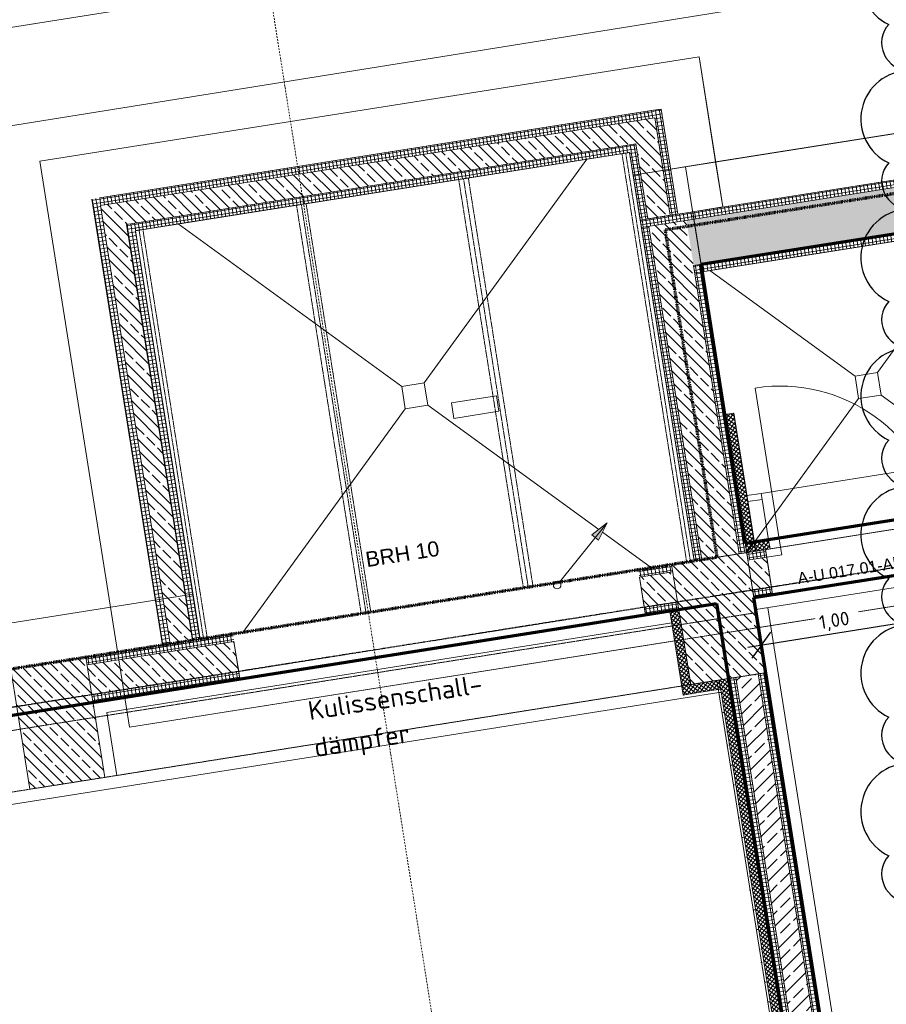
# Model space of a CAD drawing. Header units: millimetres. Extents: x 1523 to 75153, y -41886 to 10268.
# Tile 43 of 54: x 51721 to 57420, y -11880 to -5403. Entities that reach past the tile are written whole.
import ezdxf

# ---------------------------------------------------------------- set-up
doc = ezdxf.new("R2010")
doc.units = ezdxf.units.MM
for name, pattern in [('_Projekt 07 -  _  -  _  -  _  -', [7.5, 3.5, -2, 0, -2]), ('CAx_nichtHalbton', [20001.0584, 10000, -0.5292, 10000, -0.5292]), ('IMPORT-STRICHPUNKT _7_', [20, 10, -5, 0, -5]), ('IMPORT-VERDECKT _8_', [7.5, 5, -2.5]), ('Rasterlinie', [22.225, 12.7, -3.175, 3.175, -3.175]), ('Verdeckt 2x', [3.572, 2.3813, -1.1907])]:
    doc.linetypes.add(name, pattern=pattern)
for name, color, linetype, lineweight, true_color in [('10 A--Wand außen _ Verbau _Bohrpfahlwand_ _Aktuell_', 7, 'Continuous', 13, 0x656565), ('10 VSI--Wärmeschutz _veritkal_', 7, 'Continuous', 13, 0x656565), ('20 A--Bodenplatte', 7, 'Continuous', 13, 0x656565), ('30 A--Träger _ Dachkonstruktion _Gitterrost_', 7, 'IMPORT-VERDECKT _8_', 13, 0x656565), ('65 V--Straßenbegrenzungslinie', 7, 'Continuous', 13, 0x656565), ('90 A--Achsraster _1_50_', 7, 'IMPORT-STRICHPUNKT _7_', 13, 0x656565), ('G-____-REVC-OTLN', 1, 'Continuous', 25, 0xff0000), ('Neubau_10 A--Fassade Tiefgarage', 7, 'Continuous', 13, 0x656565), ('Neubau_10 A--Stütze', 7, 'Continuous', 13, 0x656565), ('Neubau_10 A--Wand außen _ Luft-_Lichtschacht', 7, 'Continuous', 13, 0x656565), ('Neubau_10 A--Wand außen _tragend_', 7, 'Continuous', 13, 0x656565), ('Neubau_10 A--Wand innen _tragend_', 7, 'Continuous', 13, 0x656565), ('Neubau_10 VSI--Wärmeschutz _veritkal_', 7, 'Continuous', 13, 0x656565), ('Neubau_20 A--Bodenplatte', 7, 'Continuous', 13, 0x656565), ('Neubau_20 A--Gründungsbelag', 7, 'Continuous', 13, 0x656565), ('Neubau_20 A--Träger _ Deckenkonstruktion', 7, 'IMPORT-VERDECKT _8_', 13, 0x656565), ('Xref_706_5_--_ÜP_-1_000_16_Übersichtsplan UG_IFC 2025_01_13_dwg', 7, 'Continuous', 13, 0x767676), ('XX', 7, 'Continuous', 18, 0x804040)]:
    doc.layers.add(name, color=color, linetype=linetype, lineweight=lineweight, true_color=true_color)
for name, color, linetype, lineweight in [('A-____-NOTE-TEXT', 7, 'Continuous', 13), ('Ax-50_BM-Bem', 7, 'Continuous', 9), ('Ax_BM-Bem', 7, 'Continuous', 9), ('Ex_LE-Trasse', 7, 'Continuous', 18), ('S-GRID-____-OTLN', 7, 'Continuous', 9), ('Text', 7, 'Continuous', 9)]:
    doc.layers.add(name, color=color, linetype=linetype, lineweight=lineweight)
doc.styles.add('Arial', font='arial.ttf', dxfattribs={"height": 75})
doc.styles.add('Arial_3', font='arial.ttf', dxfattribs={"height": 100})
doc.styles.add('ISOCPEUR', font='isocpeur.ttf', dxfattribs={"height": 125})
doc.styles.add('ISOCPEUR_2', font='isocpeur.ttf', dxfattribs={"height": 90})
doc.dimstyles.new('KI_1_8_mm_Isocpeur__cm_m__Aufrundung_auf_5_mm_ELT_Gesamtbemaßung', dxfattribs={"dimscale": 304.8, "dimtxt": 89.638306, "dimasz": 0.492126, "dimexe": 0.295276, "dimexo": 0.0625, "dimgap": 0.049213, "dimtad": 1, "dimlfac": 0.001, "dimrnd": 0.005, "dimzin": 0, "dimdsep": 46, "dimtxsty": 'ISOCPEUR_2', "dimblk1": 'OBLIQUE', "dimblk2": 'OBLIQUE', "dimsah": 1, "dimcen": 0.09, "dimdle": 0.295276, "dimadec": 0, "dimazin": 0, "dimtfac": 1, "dimtdec": 4, "dimtix": 1, "dimtmove": 0, "dimatfit": 3, "dimfxl": 0.984252, "dimfxlon": 1, "dimtvp": 1, "dimtfill": 1, "dimtolj": 1, "dimtzin": 0, "dimlwd": 25, "dimlwe": 25, "dimarcsym": 2})
pattern_1 = [(5.336, (0, 0), (-2.324905, 24.891662), []), (95.336, (0, 0), (24.891662, 2.324905), [])]
pattern_2 = [(221.336, (0, 0), (-99.07104, 112.6274), []), (221.336, (33.02, -37.54), (-99.07104, 112.6274), []), (221.336, (66.05, -75.08), (-99.07104, 112.6274), [75, -25])]
pattern_3 = [(275.336, (0, 0), (24.891662, 2.324905), []), (5.336, (0, 0), (-2.324905, 24.891662), [])]
pattern_4 = [(50.336, (0, 0), (-15.396015, 12.765685), []), (140.336, (0, 0), (12.765685, 15.396015), [])]
pattern_5 = [(320.336, (0, 0), (12.765685, 15.396015), []), (50.336, (0, 0), (-15.396015, 12.765685), [])]

# ---------------------------------------------------------------- blocks, each defined once
blk = doc.blocks.new('ELT_Leerrohr_Steigepfeil 1_50 - Anfang rauf-28785750-SuD_-1UG gesamt Plot  - Blatt 2')
at = {"layer": 'Ex_LE-Trasse'}
blk.add_circle((0, 0), 25.1, dxfattribs=at)
blk = doc.blocks.new('Xref_706_5_--_ÜP_-1_000_11_Übersichtsplan UG_IFC 2024_09_30_dwg_Leere Fensteröffnung 27_4-41960546-SuD_-1UG gesamt Plot  - Blatt 2')
at = {"layer": 'Neubau_10 A--Wand außen _tragend_', "color": 9, "true_color": 0xcbcbcb}
blk.add_line((-1350, 0), (1350, 0), dxfattribs=at)
at = {"layer": 'Neubau_10 A--Wand außen _tragend_', "color": 9, "true_color": 0xcbcbcb, "flags": 128}
blk.add_lwpolyline([(1350, 50), (1350, 250), (1350, 300), (-1350, 300), (-1350, 250), (-1350, 50)], dxfattribs=at)
blk = doc.blocks.new('Xref_706_5_--_ÜP_-1_000_11_Übersichtsplan UG_IFC 2024_09_30_dwg_Eingang 02 1-Fl 27-41960547-SuD_-1UG gesamt Plot  - Blatt 2')
at = {"layer": 'Neubau_10 A--Wand außen _tragend_', "color": 9, "true_color": 0xcbcbcb}
blk.add_line((530, 0), (530, 1060), dxfattribs=at)
at = {"layer": 'Neubau_10 A--Wand außen _tragend_', "color": 9, "true_color": 0xcbcbcb, "flags": 128}
for points in [[(-630, -50), (-530, -50), (-530, -40), (-530, 0), (-630, 0), (-630, -50), (-630, 0), (-630, -50), (-630, -250), (-630, -300)], [(630, -50), (530, -50), (530, -40), (530, 0), (630, 0), (630, -50), (630, 0), (630, -50), (630, -250), (630, -300)]]:
    blk.add_lwpolyline(points, dxfattribs=at)
at = {"layer": 'Neubau_10 A--Wand außen _tragend_', "color": 9, "true_color": 0xcbcbcb}
blk.add_arc((530, 0), 1060, 90, 180, dxfattribs=at)
blk = doc.blocks.new('Xref_706_5_--_ÜP_-1_000_11_Übersichtsplan UG_IFC 2024_09_30_dwg_Standard-Rastermarker_7-41960560-SuD_-1UG gesamt Plot  - Blatt 2')
at = {"layer": '90 A--Achsraster _1_50_', "color": 9, "true_color": 0xcbcbcb}
blk.add_line((38626.4, 0), (93805.6, 0), dxfattribs=at)
blk = doc.blocks.new('Xref_706_5_--_ÜP_-1_000_11_Übersichtsplan UG_IFC 2024_09_30_dwg_Standard-Rastermarker_12-V5-SuD_-1UG gesamt Plot  - Blatt 2')
at = {"layer": '90 A--Achsraster _1_50_', "color": 9, "true_color": 0xcbcbcb}
blk.add_line((0, 0), (28500, 0), dxfattribs=at)
blk = doc.blocks.new('Xref_706_5_--_ÜP_-1_000_16_Übersichtsplan UG_IFC 2025_01_13_dwg-35469238-SuD_-1UG gesamt Plot  - Blatt 2')
at = {"layer": '10 VSI--Wärmeschutz _veritkal_', "true_color": 0xcbcbcb}
h = blk.add_hatch(dxfattribs=at)
h.set_pattern_fill('FP_8', color=9, style=0, pattern_type=2)
h.set_pattern_definition(pattern_4)
h.paths.add_polyline_path([(11528.3, -33550.1), (11522.7, -33490.4), (7589.9, -33857.7), (7659.2, -33911.5), (11518.9, -33551)])
h = blk.add_hatch(dxfattribs=at)
h.set_pattern_fill('FP_7', color=9, style=0, pattern_type=2)
h.set_pattern_definition([(86.336, (0, 0), (-86.42598, 5.5344), [0, -50]), (86.336, (-41.615, 27.72), (-86.42598, 5.53439), [0, -50])])
h.paths.add_polyline_path([(11529.7, -33565.1), (11528.3, -33550.1), (7659.2, -33911.5), (7676.5, -33925), (11528.2, -33565.2)])
h = blk.add_hatch(dxfattribs=at)
h.set_pattern_fill('FP_8', color=9, style=0, pattern_type=2)
h.set_pattern_definition(pattern_4)
h.paths.add_polyline_path([(6770.1, -33683.2), (6764.5, -33623.5), (5848.5, -33709.1), (5854.1, -33768.8), (6750.4, -33685.1)])
h = blk.add_hatch(dxfattribs=at)
h.set_pattern_fill('FP_8', color=9, style=0, pattern_type=2)
h.set_pattern_definition(pattern_4)
h.paths.add_polyline_path([(7659.2, -33911.5), (7589.9, -33857.7), (7595.4, -33917.5), (7655.2, -33911.9)])
h = blk.add_hatch(dxfattribs=at)
h.set_pattern_fill('FP_9', color=9, style=0, pattern_type=2)
h.set_pattern_definition(pattern_5)
h.paths.add_polyline_path([(7672.8, -34101.1), (7655.2, -33911.9), (7595.4, -33917.5), (7613.1, -34106.7), (7646.9, -34103.5)])
h = blk.add_hatch(dxfattribs=at)
h.set_pattern_fill('FP_11', color=9, style=0, pattern_type=2)
h.set_pattern_definition([(230.336, (0, 0), (-15.396015, 12.765685), []), (320.336, (0, 0), (12.765685, 15.396015), [])])
h.paths.add_polyline_path([(7678.4, -34160.8), (7672.8, -34101.1), (7115.3, -34153.2), (7120.8, -34212.9), (7669, -34161.7)])
at = {"layer": 'Neubau_10 A--Fassade Tiefgarage', "true_color": 0xcbcbcb}
h = blk.add_hatch(dxfattribs=at)
h.set_pattern_fill('FP_9', color=9, style=0, pattern_type=2)
h.set_pattern_definition(pattern_5)
h.paths.add_polyline_path([(6764.5, -33623.5), (6755.7, -33528.9), (6695.9, -33534.5), (6704.7, -33629.1), (6754.2, -33624.4)])
at = {"layer": 'Neubau_10 A--Stütze', "true_color": 0xcbcbcb}
h = blk.add_hatch(dxfattribs=at)
h.set_pattern_fill('FP_6', color=9, style=0, pattern_type=2)
h.set_pattern_definition(pattern_2)
h.paths.add_polyline_path([(7613.1, -34106.7), (7566.6, -33608.8), (6770.1, -33683.2), (6816.6, -34181.1), (7583.1, -34109.5)])
h = blk.add_hatch(dxfattribs=at)
h.set_pattern_fill('FP_6', color=9, style=0, pattern_type=2)
h.set_pattern_definition(pattern_2)
h.paths.add_polyline_path([(8022.3, -38487.6), (7975.8, -37989.8), (7179.3, -38064.2), (7225.8, -38562), (7524.5, -38534.1)])
at = {"layer": 'Neubau_10 A--Wand außen _ Luft-_Lichtschacht', "true_color": 0xcbcbcb}
h = blk.add_hatch(dxfattribs=at)
h.set_pattern_fill('FP_5', color=9, style=0, pattern_type=2)
h.set_pattern_definition(pattern_3)
h.paths.add_polyline_path([(4588.2, -34194.6), (3005.1, -17246.3), (2954.6, -17243.1), (4542.5, -34242.8), (4587.1, -34195.7)])
h = blk.add_hatch(dxfattribs=at)
h.set_pattern_fill('FP_6', color=9, style=0, pattern_type=2)
h.set_pattern_definition(pattern_2)
h.paths.add_polyline_path([(4862.5, -33905.4), (3308.2, -17265.7), (3005.1, -17246.3), (4564.3, -33939.5), (4855.9, -33912.2), (4860.6, -33907.4)])
h = blk.add_hatch(dxfattribs=at)
h.set_pattern_fill('FP_5', color=9, style=0, pattern_type=2)
h.set_pattern_definition(pattern_3)
h.paths.add_polyline_path([(4908.2, -33857.1), (3358.7, -17269), (3308.2, -17265.8), (4862.5, -33905.4), (4908.2, -33857.1)])
h = blk.add_hatch(dxfattribs=at)
h.set_pattern_fill('FP_6', color=9, style=0, pattern_type=2)
h.set_pattern_definition(pattern_2)
h.paths.add_polyline_path([(6798, -33981.9), (6774.7, -33733), (4863, -33911.6), (4886.3, -34160.5), (6758.5, -33985.6)])
h = blk.add_hatch(dxfattribs=at)
h.set_pattern_fill('FP_1', color=9, style=0, pattern_type=2)
h.set_pattern_definition(pattern_1)
h.paths.add_polyline_path([(6774.7, -33733), (6770.1, -33683.2), (4908.2, -33857.1), (4912.8, -33906.9), (6766.8, -33733.8)])
h = blk.add_hatch(dxfattribs=at)
h.set_pattern_fill('FP_5', color=9, style=0, pattern_type=2)
h.set_pattern_definition(pattern_3)
h.paths.add_polyline_path([(4912.8, -33906.9), (4908.2, -33857.1), (4862.5, -33905.4), (4863.1, -33911.6), (4904.9, -33907.7)])
h = blk.add_hatch(dxfattribs=at)
h.set_pattern_fill('FP_6', color=9, style=0, pattern_type=2)
h.set_pattern_definition(pattern_2)
h.paths.add_polyline_path([(4855.9, -33912.2), (4564.3, -33939.5), (4587.6, -34188.4), (4594.7, -34187.7), (4823.5, -33946.4)])
h = blk.add_hatch(dxfattribs=at)
h.set_pattern_fill('FP_6', color=9, style=0, pattern_type=2)
h.set_pattern_definition(pattern_2)
h.paths.add_polyline_path([(4886.3, -34160.5), (4863, -33911.6), (4855.9, -33912.2), (4594.7, -34187.7), (4846.9, -34164.2)])
h = blk.add_hatch(dxfattribs=at)
h.set_pattern_fill('FP_1', color=9, style=0, pattern_type=2)
h.set_pattern_definition(pattern_1)
h.paths.add_polyline_path([(4523.9, -34043.7), (4519.2, -33993.9), (3872, -34054.4), (3876.6, -34104.2), (4073.5, -34085.8)])
h = blk.add_hatch(dxfattribs=at)
h.set_pattern_fill('FP_1', color=9, style=0, pattern_type=2)
h.set_pattern_definition(pattern_1)
h.paths.add_polyline_path([(6802.6, -34031.7), (6798, -33981.9), (4594.7, -34187.7), (4588.2, -34194.6), (4592.2, -34238.2), (6797.2, -34032.2)])
h = blk.add_hatch(dxfattribs=at)
h.set_pattern_fill('FP_1', color=9, style=0, pattern_type=2)
h.set_pattern_definition(pattern_1)
h.paths.add_polyline_path([(3876.6, -34104.2), (3872, -34054.4), (3822.2, -34059), (3869.2, -34098)])
h = blk.add_hatch(dxfattribs=at)
h.set_pattern_fill('FP_1', color=9, style=0, pattern_type=2)
h.set_pattern_definition(pattern_1)
h.paths.add_polyline_path([(3876.6, -34104.2), (3822.2, -34059), (3826.8, -34108.8), (3868.7, -34104.9)])
h = blk.add_hatch(dxfattribs=at)
h.set_pattern_fill('FP_6', color=9, style=0, pattern_type=2)
h.set_pattern_definition(pattern_2)
h.paths.add_polyline_path([(4537.8, -34193), (4523.9, -34043.7), (4026, -34090.2), (4039.9, -34239.6), (4514.2, -34195.3)])
h = blk.add_hatch(dxfattribs=at)
h.set_pattern_fill('FP_5', color=9, style=0, pattern_type=2)
h.set_pattern_definition(pattern_3)
h.paths.add_polyline_path([(4219.8, -37778.2), (3876.6, -34104.2), (3826.8, -34108.8), (4170, -37782.8), (4196.1, -37780.4)])
h = blk.add_hatch(dxfattribs=at)
h.set_pattern_fill('FP_6', color=9, style=0, pattern_type=2)
h.set_pattern_definition(pattern_2)
h.paths.add_polyline_path([(4039.9, -34239.6), (4026, -34090.2), (3876.6, -34104.2), (4029.7, -34231.1)])
h = blk.add_hatch(dxfattribs=at)
h.set_pattern_fill('FP_6', color=9, style=0, pattern_type=2)
h.set_pattern_definition(pattern_2)
h.paths.add_polyline_path([(4039.9, -34239.6), (3876.6, -34104.2), (3890.6, -34253.5), (4016.3, -34241.8)])
h = blk.add_hatch(dxfattribs=at)
h.set_pattern_fill('FP_1', color=9, style=0, pattern_type=2)
h.set_pattern_definition(pattern_1)
h.paths.add_polyline_path([(4542.5, -34242.8), (4537.8, -34193), (4089.7, -34234.9), (4094.3, -34284.7), (4542.4, -34242.8)])
h = blk.add_hatch(dxfattribs=at)
h.set_pattern_fill('FP_5', color=9, style=0, pattern_type=2)
h.set_pattern_definition(pattern_3)
h.paths.add_polyline_path([(4592.2, -34238.2), (4588.2, -34194.6), (4542.5, -34242.8), (4591.5, -34238.2)])
h = blk.add_hatch(dxfattribs=at)
h.set_pattern_fill('FP_6', color=9, style=0, pattern_type=2)
h.set_pattern_definition(pattern_2)
h.paths.add_polyline_path([(4355.2, -37614.9), (4039.9, -34239.6), (3890.6, -34253.5), (4205.8, -37628.8), (4347.3, -37615.6)])
h = blk.add_hatch(dxfattribs=at)
h.set_pattern_fill('FP_1', color=9, style=0, pattern_type=2)
h.set_pattern_definition(pattern_1)
h.paths.add_polyline_path([(4094.3, -34284.7), (4089.7, -34234.9), (4039.9, -34239.6), (4086.9, -34278.5)])
h = blk.add_hatch(dxfattribs=at)
h.set_pattern_fill('FP_1', color=9, style=0, pattern_type=2)
h.set_pattern_definition(pattern_1)
h.paths.add_polyline_path([(4094.3, -34284.7), (4039.9, -34239.6), (4044.6, -34289.3), (4086.5, -34285.4)])
h = blk.add_hatch(dxfattribs=at)
h.set_pattern_fill('FP_5', color=9, style=0, pattern_type=2)
h.set_pattern_definition(pattern_3)
h.paths.add_polyline_path([(4400.3, -37560.4), (4094.3, -34284.7), (4044.6, -34289.3), (4350.5, -37565.1), (4358.4, -37564.3)])
h = blk.add_hatch(dxfattribs=at)
h.set_pattern_fill('FP_6', color=9, style=0, pattern_type=2)
h.set_pattern_definition(pattern_2)
h.paths.add_polyline_path([(7127.2, -37506.6), (7113.2, -37357.2), (4355.2, -37614.9), (4369.1, -37764.2), (7111.1, -37508.1)])
h = blk.add_hatch(dxfattribs=at)
h.set_pattern_fill('FP_1', color=9, style=0, pattern_type=2)
h.set_pattern_definition(pattern_1)
h.paths.add_polyline_path([(7113.2, -37357.2), (7108.6, -37307.5), (4400.3, -37560.4), (4405, -37610.2), (7071, -37361.2)])
h = blk.add_hatch(dxfattribs=at)
h.set_pattern_fill('FP_1', color=9, style=0, pattern_type=2)
h.set_pattern_definition(pattern_1)
h.paths.add_polyline_path([(7131.8, -37556.4), (7127.2, -37506.6), (4219.8, -37778.2), (4224.4, -37827.9), (7124, -37557.1)])
h = blk.add_hatch(dxfattribs=at)
h.set_pattern_fill('FP_1', color=9, style=0, pattern_type=2)
h.set_pattern_definition(pattern_1)
h.paths.add_polyline_path([(4400.3, -37560.4), (4350.5, -37565.1), (4355.2, -37614.9), (4394.1, -37567.9)])
h = blk.add_hatch(dxfattribs=at)
h.set_pattern_fill('FP_1', color=9, style=0, pattern_type=2)
h.set_pattern_definition(pattern_1)
h.paths.add_polyline_path([(4405, -37610.2), (4400.3, -37560.4), (4355.2, -37614.9), (4397.1, -37610.9)])
h = blk.add_hatch(dxfattribs=at)
h.set_pattern_fill('FP_6', color=9, style=0, pattern_type=2)
h.set_pattern_definition(pattern_2)
h.paths.add_polyline_path([(4355.2, -37614.9), (4205.8, -37628.8), (4219.8, -37778.2), (4346.7, -37625.1)])
h = blk.add_hatch(dxfattribs=at)
h.set_pattern_fill('FP_6', color=9, style=0, pattern_type=2)
h.set_pattern_definition(pattern_2)
h.paths.add_polyline_path([(4369.1, -37764.2), (4355.2, -37614.9), (4219.8, -37778.2), (4345.5, -37766.4)])
h = blk.add_hatch(dxfattribs=at)
h.set_pattern_fill('FP_1', color=9, style=0, pattern_type=2)
h.set_pattern_definition(pattern_1)
h.paths.add_polyline_path([(4219.8, -37778.2), (4170, -37782.8), (4174.6, -37832.6), (4213.6, -37785.6)])
h = blk.add_hatch(dxfattribs=at)
h.set_pattern_fill('FP_1', color=9, style=0, pattern_type=2)
h.set_pattern_definition(pattern_1)
h.paths.add_polyline_path([(4224.4, -37827.9), (4219.8, -37778.2), (4174.6, -37832.6), (4216.5, -37828.7)])
at = {"layer": 'Neubau_10 A--Wand außen _tragend_', "true_color": 0xcbcbcb}
h = blk.add_hatch(dxfattribs=at)
h.set_pattern_fill('FP_6', color=9, style=0, pattern_type=2)
h.set_pattern_definition(pattern_2)
h.paths.add_polyline_path([(7019, -33660), (7007.4, -33535.5), (6808.2, -33554.1), (6819.8, -33678.6), (6848.9, -33675.9)])
h = blk.add_hatch(dxfattribs=at)
h.set_pattern_fill('FP_5', color=9, style=0, pattern_type=2)
h.set_pattern_definition(pattern_3)
h.paths.add_polyline_path([(7068.8, -33655.3), (7057.1, -33530.9), (7007.4, -33535.5), (7019, -33660)])
h = blk.add_hatch(dxfattribs=at)
h.set_pattern_fill('FP_5', color=9, style=0, pattern_type=2)
h.set_pattern_definition(pattern_3)
h.paths.add_polyline_path([(6819.8, -33678.6), (6808.2, -33554.1), (6758.4, -33558.8), (6770.1, -33683.2), (6800.1, -33680.4)])
h = blk.add_hatch(dxfattribs=at)
h.set_pattern_fill('FP_5', color=9, style=0, pattern_type=2)
h.set_pattern_definition(pattern_3)
h.paths.add_polyline_path([(6887, -34397.5), (6866.4, -34176.4), (6816.6, -34181.1), (6837.2, -34402.2), (6852, -34400.8)])
h = blk.add_hatch(dxfattribs=at)
h.set_pattern_fill('FP_6', color=9, style=0, pattern_type=2)
h.set_pattern_definition(pattern_2)
h.paths.add_polyline_path([(7086.1, -34378.9), (7065.5, -34157.8), (6866.4, -34176.4), (6887, -34397.5), (7051.1, -34382.2)])
h = blk.add_hatch(dxfattribs=at)
h.set_pattern_fill('FP_5', color=9, style=0, pattern_type=2)
h.set_pattern_definition(pattern_3)
h.paths.add_polyline_path([(7135.9, -34374.3), (7115.3, -34153.2), (7065.5, -34157.8), (7086.1, -34378.9)])
h = blk.add_hatch(dxfattribs=at)
h.set_pattern_fill('FP_5', color=9, style=0, pattern_type=2)
h.set_pattern_definition(pattern_3)
h.paths.add_polyline_path([(7229.1, -38059.5), (7138.1, -37085.8), (7088.3, -37090.5), (7179.3, -38064.2)])
h = blk.add_hatch(dxfattribs=at)
h.set_pattern_fill('FP_6', color=9, style=0, pattern_type=2)
h.set_pattern_definition(pattern_2)
h.paths.add_polyline_path([(7428.2, -38040.9), (7337.2, -37067.2), (7138.1, -37085.8), (7229.1, -38059.5), (7307.9, -38052.1)])
h = blk.add_hatch(dxfattribs=at)
h.set_pattern_fill('FP_5', color=9, style=0, pattern_type=2)
h.set_pattern_definition(pattern_3)
h.paths.add_polyline_path([(7478, -38036.3), (7387, -37062.6), (7337.2, -37067.2), (7428.2, -38040.9)])
at = {"layer": 'Neubau_10 A--Wand innen _tragend_', "true_color": 0xcbcbcb}
h = blk.add_hatch(dxfattribs=at)
h.set_pattern_fill('FP_1', color=9, style=0, pattern_type=2)
h.set_pattern_definition(pattern_1)
h.paths.add_polyline_path([(11504.1, -33291.3), (11499.5, -33241.5), (7566.6, -33608.8), (7571.2, -33658.6), (11496.3, -33292)])
h = blk.add_hatch(dxfattribs=at)
h.set_pattern_fill('FP_2', color=9, style=0, pattern_type=2)
h.set_pattern_definition([(131.336, (0, 0), (90.1019, 79.25683), []), (131.336, (-45.05, -39.63), (90.1019, 79.25683), [90, -30])])
h.paths.add_polyline_path([(11518.1, -33440.6), (11504.1, -33291.3), (7571.2, -33658.6), (7585.2, -33808), (11494.4, -33442.8)])
h = blk.add_hatch(dxfattribs=at)
h.set_pattern_fill('FP_1', color=9, style=0, pattern_type=2)
h.set_pattern_definition(pattern_1)
h.paths.add_polyline_path([(11522.7, -33490.4), (11518.1, -33440.6), (7585.2, -33808), (7589.9, -33857.7), (11522.7, -33490.4)])
at = {"color": 7, "lineweight": 13, "true_color": 0xefefef, "flags": 128}
blk.add_lwpolyline([(5765.8, -35549.5), (5738.5, -35250), (5635.4, -35259.4), (5662.7, -35558.9)], close=True, dxfattribs=at)
at = {"layer": '10 A--Wand außen _ Verbau _Bohrpfahlwand_ _Aktuell_', "color": 9, "true_color": 0xcbcbcb, "flags": 128}
blk.add_lwpolyline([(3970, -48544), (2548.4, -33324.9), (3954.2, -48374.8)], dxfattribs=at)
at = {"layer": '10 VSI--Wärmeschutz _veritkal_', "color": 9, "true_color": 0xcbcbcb, "flags": 128}
for points in [[(7676.5, -33925), (11529.7, -33565.1), (11528.3, -33550.1), (11522.7, -33490.4), (7589.9, -33857.7), (7595.4, -33917.5), (7659.2, -33911.5), (11528.3, -33550.1)], [(7115.3, -34153.2), (7120.8, -34212.9), (7678.4, -34160.8), (7672.8, -34101.1), (7655.2, -33911.9), (7595.4, -33917.5), (7596.8, -33932.4), (7676.5, -33925), (7596.8, -33932.4)]]:
    blk.add_lwpolyline(points, dxfattribs=at)
blk.add_lwpolyline([(5854.1, -33768.8), (6770.1, -33683.2), (6764.5, -33623.5), (5848.5, -33709.1)], close=True, dxfattribs=at)
at = {"layer": '20 A--Bodenplatte', "color": 9, "true_color": 0xcbcbcb, "flags": 128}
for points in [[(6802.6, -34031.7), (4243.8, -34270.7), (4211.2, -33922.2), (2651.5, -17223.7)], [(6770.1, -33683.2), (4211.2, -33922.2), (4908.2, -33857.1), (3358.7, -17269)], [(5753.4, -17422.3), (6615, -26647.2), (6117.2, -26693.7), (6414.8, -29879.8), (6912.6, -29833.3), (7657.6, -37808.6), (3903.9, -38159.2), (3495.6, -33788.2), (4192.6, -33723.1), (4243.8, -34270.7), (4094.3, -34284.7), (4400.3, -37560.4), (7108.6, -37307.5), (6414.8, -29879.8), (6713.5, -29851.9), (6415.9, -26665.8), (6117.2, -26693.7), (5248.2, -17390)]]:
    blk.add_lwpolyline(points, dxfattribs=at)
at = {"layer": '30 A--Träger _ Dachkonstruktion _Gitterrost_', "color": 9, "true_color": 0xcbcbcb}
for p, q in [((4096.7, -34309.6), (6804.9, -34056.6)), ((4197.1, -35384.9), (6905.3, -35131.9)), ((4297.5, -36460.2), (7005.8, -36207.3)), ((4398, -37535.5), (7106.4, -37284.6))]:
    blk.add_line(p, q, dxfattribs=at)
at = {"layer": '30 A--Träger _ Dachkonstruktion _Gitterrost_', "color": 9, "true_color": 0xcbcbcb, "flags": 128}
for points in [[(6802.6, -34031.7), (4094.3, -34284.7), (4099, -34334.5), (6807.2, -34081.5)], [(6902.3, -35100.1), (4194.1, -35353), (4200.1, -35416.8), (6908.3, -35163.8)], [(7002.8, -36175.4), (4294.6, -36428.4), (4300.5, -36492.1), (7008.7, -36239.1)], [(7104.1, -37259.7), (4395.7, -37510.6), (4400.3, -37560.4), (7108.7, -37309.5)]]:
    blk.add_lwpolyline(points, close=True, dxfattribs=at)
at = {"layer": '65 V--Straßenbegrenzungslinie', "color": 9, "true_color": 0xcbcbcb}
blk.add_line((1637.4, -17158.8), (6880.7, -72106), dxfattribs=at)
at = {"layer": 'Neubau_10 A--Fassade Tiefgarage', "color": 9, "true_color": 0xcbcbcb}
for p, q in [((6704.7, -33629.1), (6695.9, -33534.5)), ((6427.1, -33559.6), (6435.9, -33654.2))]:
    blk.add_line(p, q, dxfattribs=at)
at = {"layer": 'Neubau_10 A--Fassade Tiefgarage', "color": 9, "true_color": 0xcbcbcb, "flags": 128}
for points in [[(5379.6, -22775.2), (6275.7, -32368.5), (6387.3, -33563.3), (6427.1, -33559.6), (6695.9, -33534.5), (6755.7, -33528.9), (6644.1, -32334.1), (6584.3, -32339.7), (6315.5, -32364.8), (6275.7, -32368.5)], [(6387.3, -33563.3), (6396.1, -33657.9), (6435.9, -33654.2), (6704.7, -33629.1), (6764.5, -33623.5), (6755.7, -33528.9)]]:
    blk.add_lwpolyline(points, dxfattribs=at)
at = {"layer": 'Neubau_10 A--Stütze', "color": 9, "true_color": 0xcbcbcb, "flags": 128}
blk.add_lwpolyline([(6819.8, -33678.6), (6770.1, -33683.2), (6816.6, -34181.1), (7613.1, -34106.7), (7566.6, -33608.8), (7019, -33660)], dxfattribs=at)
blk.add_lwpolyline([(8022.3, -38487.6), (7975.8, -37989.8), (7179.3, -38064.2), (7225.8, -38562)], close=True, dxfattribs=at)
at = {"layer": 'Neubau_10 A--Wand außen _ Luft-_Lichtschacht', "color": 9, "true_color": 0xcbcbcb}
blk.add_line((4174.6, -37832.6), (7131.8, -37556.4), dxfattribs=at)
at = {"layer": 'Neubau_10 A--Wand außen _ Luft-_Lichtschacht', "color": 9, "true_color": 0xcbcbcb, "flags": 128}
for points in [[(4523.9, -34043.7), (3876.6, -34104.2), (4219.8, -37778.2), (7127.2, -37506.6), (7113.2, -37357.2), (7108.6, -37307.5), (4400.3, -37560.4), (4094.3, -34284.7), (4542.5, -34242.8), (2954.6, -17243.1)], [(3005.1, -17246.3), (4592.2, -34238.2), (6802.6, -34031.7)], [(3308.2, -17265.7), (4863, -33911.6), (6774.7, -33733)], [(3358.7, -17269), (4908.2, -33857.1), (4912.8, -33906.9)], [(4587.6, -34188.4), (6798, -33981.9), (6774.7, -33733), (6770.1, -33683.2), (4908.2, -33857.1)], [(7113.2, -37357.2), (4355.2, -37614.9), (4039.9, -34239.6), (4537.8, -34193), (4523.9, -34043.7), (4519.2, -33993.9), (3822.2, -34059), (3826.8, -34108.8), (4170, -37782.8)]]:
    blk.add_lwpolyline(points, dxfattribs=at)
at = {"layer": 'Neubau_10 A--Wand außen _tragend_', "color": 9, "true_color": 0xcbcbcb}
for p, q in [((7007.4, -33535.5), (7019, -33660)), ((6808.2, -33554.1), (6819.8, -33678.6)), ((6816.6, -34181.1), (6837.2, -34402.2)), ((7065.5, -34157.8), (7086.1, -34378.9)), ((7088.3, -37090.5), (7179.3, -38064.2)), ((7337.2, -37067.2), (7428.2, -38040.9))]:
    blk.add_line(p, q, dxfattribs=at)
at = {"layer": 'Neubau_10 A--Wand außen _tragend_', "color": 9, "true_color": 0xcbcbcb, "flags": 128}
for points in [[(6770.1, -33683.2), (6758.4, -33558.8), (7057.1, -33530.9), (7068.8, -33655.3)], [(6866.4, -34176.4), (6887, -34397.5), (7135.9, -34374.3), (7115.3, -34153.2)], [(7478, -38036.3), (7387, -37062.6), (7138.1, -37085.8), (7229.1, -38059.5)]]:
    blk.add_lwpolyline(points, dxfattribs=at)
at = {"layer": 'Neubau_10 A--Wand innen _tragend_', "color": 9, "true_color": 0xcbcbcb}
for p, q in [((11419.8, -33248.9), (7566.6, -33608.8)), ((7571.2, -33658.6), (11504.1, -33291.3)), ((7585.2, -33808), (11518.1, -33440.6)), ((7589.9, -33857.7), (11522.7, -33490.4))]:
    blk.add_line(p, q, dxfattribs=at)
at = {"layer": 'Neubau_10 VSI--Wärmeschutz _veritkal_', "color": 9, "true_color": 0xcbcbcb}
for p, q in [((8109.4, -38559.8), (8048, -37902.7)), ((7975.8, -37989.8), (8022.3, -38487.6))]:
    blk.add_line(p, q, dxfattribs=at)
at = {"layer": 'Neubau_10 VSI--Wärmeschutz _veritkal_', "color": 9, "true_color": 0xcbcbcb, "flags": 128}
for points in [[(11326.8, -32253.2), (11412.4, -33169.3), (7141, -33568.2)], [(6975.8, -32659.6), (7068.8, -33655.3), (7148.4, -33647.9), (7055.4, -32652.2)], [(7566.6, -33608.8), (11499.5, -33241.5), (11492, -33161.8)], [(7596.8, -33932.4), (7968.4, -37910.1), (7550.2, -37949.2), (7200.5, -34205.5), (7120.9, -34212.9), (7478, -38036.3)], [(8840.3, -47244.5), (8807.7, -46896), (8806.5, -46883.6), (8805.4, -46871.1), (8796.1, -46771.6), (8794.9, -46759.1), (8793.8, -46746.7), (8873.4, -46739.2), (7676.5, -33925)]]:
    blk.add_lwpolyline(points, dxfattribs=at)
at = {"layer": 'Neubau_20 A--Bodenplatte', "color": 9, "true_color": 0xcbcbcb, "flags": 128}
for points in [[(2651.5, -17223.7), (4192.6, -33723.1), (4491.3, -33695.2)], [(4491.3, -33695.2), (4509.9, -33894.3), (7267.9, -33636.7), (6912.6, -29833.3), (6713.5, -29851.9), (6415.9, -26665.8), (6615, -26647.2), (5753.4, -17422.3)], [(7913.2, -49147), (7868.2, -48666.1), (7789.2, -47819.7), (7672.6, -46571.1), (7971.3, -46543.2), (7688.5, -43516.4), (7389.8, -43544.3), (6809.9, -37335.4), (7108.6, -37307.5), (6516.7, -30970.6), (6437.6, -30124.3), (5248.2, -17390)]]:
    blk.add_lwpolyline(points, dxfattribs=at)
blk.add_lwpolyline([(3903.9, -38159.2), (7657.6, -37808.6), (7300.5, -33985.2), (7267.9, -33636.7), (4509.9, -33894.3), (4491.3, -33695.2), (3495.6, -33788.2)], close=True, dxfattribs=at)
at = {"layer": 'Neubau_20 A--Gründungsbelag', "color": 9, "true_color": 0xcbcbcb}
for p, q in [((5657.2, -32898.3), (5806.6, -32884.4)), ((6829.1, -34315.5), (6575.7, -34621.1))]:
    blk.add_line(p, q, dxfattribs=at)
at = {"layer": 'Neubau_20 A--Gründungsbelag', "color": 9, "true_color": 0xcbcbcb, "flags": 128}
for points in [[(6736.8, -30100.8), (7068.8, -33655.3), (11499.5, -33241.5), (11487.9, -33117), (11736.8, -33093.8), (11980.9, -35707.4), (11732, -35730.6), (11522.7, -33490.4), (7092, -33904.2), (8541.9, -49426.7)], [(5643.3, -32749), (5657.2, -32898.3), (4903.6, -33807.2), (4734.2, -31995.2), (5643.3, -32749), (5792.6, -32735), (6591.5, -31771.6), (6167.2, -27228.8), (4305.3, -27402.7), (3876.3, -22810.2)], [(6591.5, -31771.6), (6770.1, -33683.2), (4908.2, -33857.1), (4903.6, -33807.2)], [(6770.1, -33683.2), (5806.6, -32884.4), (5792.6, -32735), (5643.3, -32749), (5657.2, -32898.3), (5806.6, -32884.4), (5792.6, -32735)], [(4373.8, -37276.7), (4400.3, -37560.4), (7108.6, -37307.5), (7082.1, -37023.7), (6829.1, -34315.5), (6802.6, -34031.7), (4094.3, -34284.7), (4120.8, -34568.4), (5519.8, -35728.4), (5533.8, -35877.7)], [(6555.6, -34645.3), (5669.2, -35714.4), (5519.8, -35728.4), (4120.8, -34568.4), (4373.8, -37276.7), (5533.8, -35877.7), (5683.1, -35863.8), (5669.2, -35714.4), (5519.8, -35728.4), (5533.8, -35877.7), (5683.1, -35863.8), (7082.1, -37023.7), (5683.1, -35863.8), (5669.2, -35714.4)]]:
    blk.add_lwpolyline(points, dxfattribs=at)
at = {"layer": 'Neubau_20 A--Träger _ Deckenkonstruktion', "color": 9, "true_color": 0xcbcbcb}
blk.add_line((8442, -47281.7), (7168.3, -33646), dxfattribs=at)
at = {"layer": 'Neubau_20 A--Träger _ Deckenkonstruktion', "color": 9, "true_color": 0xcbcbcb, "flags": 128}
blk.add_lwpolyline([(6770.1, -33683.2), (8043.7, -47318.9), (8840.3, -47244.5), (7566.6, -33608.8)], close=True, dxfattribs=at)
for name, p, rotation in [('Xref_706_5_--_ÜP_-1_000_11_Übersichtsplan UG_IFC 2024_09_30_dwg_Standard-Rastermarker_7-41960560-SuD_-1UG gesamt Plot  - Blatt 2', (14224.8, -110805.2), 95.33628353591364), ('Xref_706_5_--_ÜP_-1_000_11_Übersichtsplan UG_IFC 2024_09_30_dwg_Standard-Rastermarker_12-V5-SuD_-1UG gesamt Plot  - Blatt 2', (28389.5, -34194.8), 185.3362835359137)]:
    blk.add_blockref(name, p, dxfattribs=dict(rotation=rotation))
at = {"extrusion": (0, 0, -1), "zscale": -0.9999999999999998}
for name, p, rotation in [('Xref_706_5_--_ÜP_-1_000_11_Übersichtsplan UG_IFC 2024_09_30_dwg_Eingang 02 1-Fl 27-41960547-SuD_-1UG gesamt Plot  - Blatt 2', (-6699.9, -32931.5), 264.6637164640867), ('Xref_706_5_--_ÜP_-1_000_11_Übersichtsplan UG_IFC 2024_09_30_dwg_Leere Fensteröffnung 27_4-41960546-SuD_-1UG gesamt Plot  - Blatt 2', (-6962.8, -35746.3), 84.66371646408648)]:
    blk.add_blockref(name, p, dxfattribs=dict(at, rotation=rotation))
at = {"layer": 'Neubau_10 A--Wand außen _tragend_', "attachment_point": 1, "rotation": 95.33628, "line_spacing_factor": 0.941778}
for s, insert, char_height, width, style in [('A-U 017.01-Al/Al-Gl', (6924, -33364), 75, 1098.18, 'Arial'), ('BRH 10', (6606.9, -36191.9), 100, 583.972, 'Arial_3')]:
    blk.add_mtext(s, dxfattribs=dict(at, insert=insert, char_height=char_height, width=width, style=style))
blk = doc.blocks.new('DIMBLOCK12-SuD_-1UG gesamt Plot  - Blatt 2')
at = {"layer": 'Ax-50_BM-Bem', "lineweight": 25}
for p, q in [((57539.2, -9065.3), (57600.3, -9450.5)), ((57586.2, -9361.6), (57539.2, -9065.3)), ((57586.2, -9361.6), (57648.5, -9275.8)), ((57675.1, -9347.6), (56509.6, -9532.1)), ((57586.2, -9361.6), (57523.8, -9447.4)), ((56645.4, -9814.4), (56584.4, -9429.2)), ((56598.5, -9518.1), (56660.8, -9432.3)), ((56598.5, -9518.1), (56536.1, -9603.9)), ((56598.5, -9518.1), (56645.4, -9814.4))]:
    blk.add_line(p, q, dxfattribs=at)
at = {"layer": 'Ax-50_BM-Bem', "color": 0, "lineweight": 25, "insert": (56972, -9324.7), "char_height": 90, "width": 242.019, "attachment_point": 1, "rotation": 9, "line_spacing_factor": 1.149209, "style": 'ISOCPEUR_2', "bg_fill": 3, "box_fill_scale": 1.25, "bg_fill_color": 256, "bg_fill_true_color": 13158600, "bg_fill_transparency": 0}
blk.add_mtext('1,00', dxfattribs=at)
blk = doc.blocks.new('_Oblique')
at = {"color": 0, "linetype": 'ByBlock', "lineweight": -2}
blk.add_line((-0.5, -0.5), (0.5, 0.5), dxfattribs=at)
blk = doc.blocks.new('Family - ___-42520974-SuD_-1UG gesamt Plot  - Blatt 2')
at = {"layer": 'G-____-REVC-OTLN'}
for centre, radius, start, end in [((1572.8, -32483.9), 319, 173.66814, 328.45938), ((1980.4, -32529.1), 182.3, 221.85783, 353.66814), ((2478.5, -32584.4), 319, 173.66814, 328.45938), ((2886.1, -32629.7), 182.3, 221.85783, 353.66814), ((3384.3, -32684.9), 319, 173.66814, 328.45938), ((3791.9, -32730.2), 182.3, 221.85783, 353.66814), ((4290.1, -32785.4), 319, 173.66814, 328.45938), ((4697.7, -32830.7), 182.3, 221.85783, 353.66814), ((5195.9, -32886), 319, 173.66814, 328.45938), ((5603.5, -32931.2), 182.3, 221.85783, 353.66814), ((6101.6, -32986.5), 319, 173.66814, 328.45938), ((6509.2, -33031.7), 182.3, 221.85783, 353.66814), ((7007.4, -33087), 319, 173.66814, 328.45938), ((7415, -33132.2), 182.3, 221.85783, 353.66814)]:
    blk.add_arc(centre, radius, start, end, dxfattribs=at)

msp = doc.modelspace()

# ---------------------------------------------------------------- hatches: boundary and pattern name
at = {"layer": 'A-____-NOTE-TEXT'}
msp.add_hatch(color=256, dxfattribs=at).paths.add_polyline_path([(55527.963, -8827.833), (55583.634, -8712.254), (55482.93, -8791.731)])

# ---------------------------------------------------------------- linework, layer by layer
at = {"layer": 'A-____-NOTE-TEXT', "lineweight": 9}
for p, q in [((55270.885, -9102.367), (55583.634, -8712.254)), ((55583.634, -8712.254), (55482.93, -8791.731)), ((55583.634, -8712.254), (55482.93, -8791.731)), ((55527.963, -8827.833), (55583.634, -8712.254)), ((55583.634, -8712.254), (55527.963, -8827.833)), ((55482.93, -8791.731), (55527.963, -8827.833)), ((55482.93, -8791.731), (55527.963, -8827.833)), ((55482.93, -8791.731), (55527.963, -8827.833))]:
    msp.add_line(p, q, dxfattribs=at)
at = {"layer": 'S-GRID-____-OTLN', "linetype": 'Rasterlinie', "lineweight": 25}
msp.add_line((73944.576, -6399.075), (16884.88, -15436.443), dxfattribs=at)
at = {"layer": 'XX', "color": 163, "linetype": '_Projekt 07 -  _  -  _  -  _  -', "lineweight": 70, "true_color": 0x8080c0}
for p, q in [((72664.654, -4141.504), (55964.684, -6786.52)), ((55964.684, -6786.52), (56305.809, -8940.301)), ((56305.809, -8940.301), (40707.163, -11410.884))]:
    msp.add_line(p, q, dxfattribs=at)
at = {"layer": 'XX', "color": 7, "linetype": 'CAx_nichtHalbton', "lineweight": 70, "true_color": 0xffffff}
for p, q in [((56201.583, -7012.239), (72664.654, -4404.745)), ((72664.654, -6287.93), (56492.551, -8849.34)), ((56492.551, -8849.34), (56201.583, -7012.239)), ((56548.868, -9204.908), (60074.915, -8646.437)), ((43516.303, -11269.063), (56301.945, -9244.016)), ((56301.945, -9244.016), (56998.08, -13639.234)), ((57245.002, -13600.125), (56548.868, -9204.908))]:
    msp.add_line(p, q, dxfattribs=at)
at = {"layer": 'XX', "color": 9, "linetype": 'Verdeckt 2x', "true_color": 0xc0c0c0}
for p, q in [((57245.002, -13600.125), (56550.433, -9214.789)), ((56133.241, -9776.969), (56055.023, -9283.125)), ((56380.163, -9737.86), (56133.241, -9776.969))]:
    msp.add_line(p, q, dxfattribs=at)

# ---------------------------------------------------------------- block references
at = {"layer": 'Ex_LE-Trasse', "rotation": 6.33185823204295}
msp.add_blockref('ELT_Leerrohr_Steigepfeil 1_50 - Anfang rauf-28785750-SuD_-1UG gesamt Plot  - Blatt 2', (55255.229, -9121.985), dxfattribs=at)
at = {"layer": 'Xref_706_5_--_ÜP_-1_000_16_Übersichtsplan UG_IFC 2025_01_13_dwg', "color": 9, "true_color": 0xcbcbcb, "rotation": 273.6637164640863}
msp.add_blockref('Xref_706_5_--_ÜP_-1_000_16_Übersichtsplan UG_IFC 2025_01_13_dwg-35469238-SuD_-1UG gesamt Plot  - Blatt 2', (89683.72, 0), dxfattribs=at)

# ---------------------------------------------------------------- texts
at = {"layer": 'Text', "char_height": 125, "attachment_point": 1, "rotation": 9, "style": 'ISOCPEUR'}
for s, insert, width in [('Kulissenschall-', (53608.784, -9888.977), 1410.97), ('dämpfer', (53647.07, -10130.704), 753.58625)]:
    msp.add_mtext(s, dxfattribs=dict(at, insert=insert, width=width))

# ---------------------------------------------------------------- next in the draw order: dimensions: what is measured, and where the dimension line sits
at = {"layer": 'Ax_BM-Bem', "lineweight": 25}
dim = msp.add_linear_dim(base=(56598.467, -9518.068), p1=(57539.247, -9065.324), p2=(56645.398, -9814.375), angle=9, dimstyle='KI_1_8_mm_Isocpeur__cm_m__Aufrundung_auf_5_mm_ELT_Gesamtbemaßung', override={"dimpost": '<>', "dimfxl": 1166.208795}, dxfattribs=at)
dim.commit()
dim.dimension.update_dxf_attribs({"geometry": 'DIMBLOCK12-SuD_-1UG gesamt Plot  - Blatt 2', "text_midpoint": (57082.936, -9380.588)})

# ---------------------------------------------------------------- next in the draw order: block references
at = {"layer": 'G-____-REVC-OTLN', "rotation": 276.3318582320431}
msp.add_blockref('Family - ___-42520974-SuD_-1UG gesamt Plot  - Blatt 2', (89683.72, 0), dxfattribs=at)

doc.saveas('drawing.dxf')
